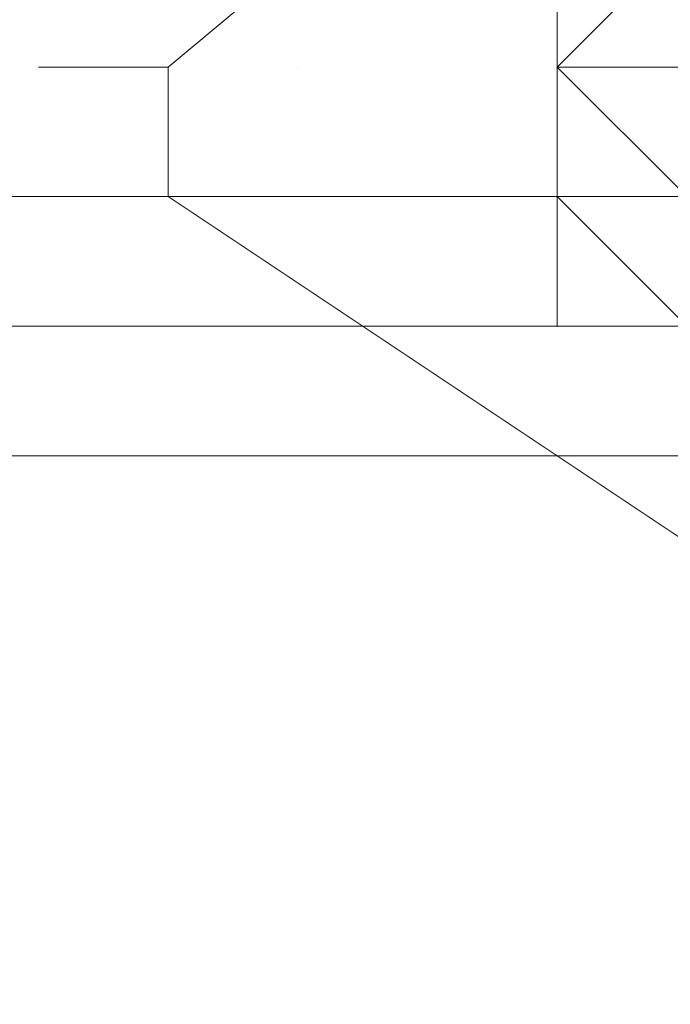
# Model space of a CAD drawing. Header units: inches. Extents: x -79624 to 52587, y -27526 to 10116.
# Tile 83 of 256: x 10174 to 10219, y -15456 to -15388. Entities that reach past the tile are written whole.
import ezdxf

# ---------------------------------------------------------------- set-up
doc = ezdxf.new("R2010")
doc.units = ezdxf.units.IN
doc.header["$MEASUREMENT"] = 0
doc.layers.add('- მექანიკური ნაწილი', color=7, linetype='Continuous', lineweight=18)
doc.layers.add('Dimensioning - General', color=7, linetype='Continuous')
doc.styles.add('GENERATED_STYLE_1', font='txt')
doc.dimstyles.new('GENERATED_STYLE__1', dxfattribs={"dimtxt": 100, "dimasz": 76, "dimexe": 0.18, "dimexo": 0.0625, "dimgap": 0, "dimtad": 0, "dimdec": 0, "dimlfac": 0.1, "dimzin": 0, "dimdsep": 46, "dimtxsty": 'GENERATED_STYLE_1', "dimblk": 'ARROWHEAD_5', "dimblk1": 'ARROWHEAD_5', "dimblk2": 'ARROWHEAD_5', "dimcen": 0.09, "dimse1": 1, "dimse2": 1, "dimclrd": 7, "dimclre": 7, "dimclrt": 7, "dimadec": 0, "dimazin": 0, "dimtfac": 1, "dimtdec": 4, "dimtmove": 0, "dimatfit": 3, "dimfxl": 1, "dimtolj": 1, "dimtzin": 0, "dimarcsym": 0})
doc.dimstyles.new('GENERATED_STYLE__2', dxfattribs={"dimtxt": 100, "dimasz": 76, "dimexe": 0.18, "dimexo": 0.0625, "dimgap": 0, "dimtad": 0, "dimtih": 1, "dimtoh": 1, "dimdec": 0, "dimlfac": 0.1, "dimzin": 0, "dimdsep": 46, "dimtxsty": 'GENERATED_STYLE_1', "dimblk": 'ARROWHEAD_5', "dimblk1": 'ARROWHEAD_5', "dimblk2": 'ARROWHEAD_5', "dimcen": 0.09, "dimse1": 1, "dimse2": 1, "dimclrd": 7, "dimclre": 7, "dimclrt": 7, "dimadec": 0, "dimazin": 0, "dimtfac": 1, "dimtdec": 4, "dimtmove": 0, "dimatfit": 3, "dimfxl": 1, "dimtolj": 1, "dimtzin": 0, "dimarcsym": 0})

# ---------------------------------------------------------------- blocks, each defined once
blk = doc.blocks.new('ARROWHEAD_5')
at = {"linetype": 'Continuous', "lineweight": 0}
blk.add_hatch(color=0, dxfattribs=at).paths.add_polyline_path([(-1, 0.2679), (0, 0), (-1, -0.2679)])
at = {"color": 0, "linetype": 'Continuous', "lineweight": 0}
blk.add_line((0, 0), (-1, 0), dxfattribs=at)
blk = doc.blocks.new('*D249')
at = {"layer": 'Defpoints', "color": 0, "linetype": 'Continuous', "transparency": 16777216}
for p in [(358.556, 209.203), (25258.556, 209.203), (1258.556, -26125.722)]:
    blk.add_point(p, dxfattribs=at)
at = {"layer": 'Dimensioning - General', "color": 7, "linetype": 'Continuous', "lineweight": -2, "transparency": 16777216}
for p, q in [((358.556, 133.203), (358.556, -12795.724)), ((358.556, -26049.722), (358.556, -13148.104))]:
    blk.add_line(p, q, dxfattribs=at)
at = {"layer": 'Dimensioning - General', "color": 7, "linetype": 'Continuous', "lineweight": -2, "transparency": 16777216, "xscale": 76.00000000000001, "yscale": 76.00000000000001, "zscale": 76.00000000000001}
for p, rotation in [((358.556, 209.203), 90), ((358.556, -26125.722), 270)]:
    blk.add_blockref('ARROWHEAD_5', p, dxfattribs=dict(at, rotation=rotation))
at = {"layer": 'Dimensioning - General', "color": 7, "linetype": 'Continuous', "lineweight": 13, "transparency": 16777216, "insert": (358.556, -12971.914), "char_height": 100, "attachment_point": 5, "rotation": 90, "style": 'GENERATED_STYLE_1'}
blk.add_mtext('\\A1;2633', dxfattribs=at)
blk = doc.blocks.new('*D264')
at = {"layer": 'Defpoints', "color": 0, "linetype": 'Continuous', "transparency": 16777216}
for p in [(7428.968, -14429.123), (51186.628, -26125.722), (51186.628, -26425.722)]:
    blk.add_point(p, dxfattribs=at)
at = {"layer": 'Dimensioning - General', "color": 7, "linetype": 'Continuous', "lineweight": -2, "transparency": 16777216}
for p, q in [((7504.968, -26425.722), (29120.843, -26425.722)), ((51110.628, -26425.722), (29468.462, -26425.722))]:
    blk.add_line(p, q, dxfattribs=at)
at = {"layer": 'Dimensioning - General', "color": 7, "linetype": 'Continuous', "lineweight": -2, "transparency": 16777216, "xscale": 76.00000000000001, "yscale": 76.00000000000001, "zscale": 76.00000000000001, "rotation": 180}
blk.add_blockref('ARROWHEAD_5', (7428.968, -26425.722), dxfattribs=at)
at = {"layer": 'Dimensioning - General', "color": 7, "linetype": 'Continuous', "lineweight": -2, "transparency": 16777216, "xscale": 76.00000000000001, "yscale": 76.00000000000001, "zscale": 76.00000000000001}
blk.add_blockref('ARROWHEAD_5', (51186.628, -26425.722), dxfattribs=at)
at = {"layer": 'Dimensioning - General', "color": 7, "linetype": 'Continuous', "lineweight": 13, "transparency": 16777216, "insert": (29294.653, -26425.722), "char_height": 100, "attachment_point": 5, "style": 'GENERATED_STYLE_1'}
blk.add_mtext('\\A1;4376', dxfattribs=at)
blk = doc.blocks.new('*D276')
at = {"layer": 'Defpoints', "color": 0, "linetype": 'Continuous', "transparency": 16777216}
for p in [(7428.968, -14429.123), (51786.628, -14429.123), (4328.728, -18360.584)]:
    blk.add_point(p, dxfattribs=at)
at = {"layer": 'Dimensioning - General', "color": 7, "linetype": 'Continuous', "lineweight": -2, "transparency": 16777216}
for p, q in [((51786.628, -14505.123), (51786.628, -16274.383)), ((51786.628, -18284.584), (51786.628, -16531.526))]:
    blk.add_line(p, q, dxfattribs=at)
at = {"layer": 'Dimensioning - General', "color": 7, "linetype": 'Continuous', "lineweight": -2, "transparency": 16777216, "xscale": 76.00000000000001, "yscale": 76.00000000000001, "zscale": 76.00000000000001}
for p, rotation in [((51786.628, -14429.123), 90), ((51786.628, -18360.584), 270)]:
    blk.add_blockref('ARROWHEAD_5', p, dxfattribs=dict(at, rotation=rotation))
at = {"layer": 'Dimensioning - General', "color": 7, "linetype": 'Continuous', "lineweight": 13, "transparency": 16777216, "insert": (51786.628, -16402.954), "char_height": 100, "attachment_point": 5, "rotation": 90, "style": 'GENERATED_STYLE_1'}
blk.add_mtext('\\A1;393', dxfattribs=at)

msp = doc.modelspace()

# ---------------------------------------------------------------- linework, layer by layer
at = {"layer": '- მექანიკური ნაწილი', "color": 7, "lineweight": 0}
for points in [[(10282.8579, -14968.80526), (10282.8579, -14977.78728), (10282.8579, -15040.66148), (10282.8579, -15067.60756), (10282.8579, -15112.5177), (10282.8579, -15148.44581), (10282.8579, -15193.35595), (10282.8579, -15229.28406), (10282.8579, -15274.1942), (10282.8579, -15310.12231), (10282.8579, -15346.05043), (10282.8579, -15408.92462), (9779.86434, -15408.92462)], [(9779.86434, -15399.94259), (10282.8579, -15399.94259), (10282.8579, -15381.97854), (10282.8579, -15399.94259), (10426.57034, -15399.94259), (10426.57034, -15381.97854), (10282.8579, -15381.97854), (10282.8579, -15399.94259), (10426.57034, -15399.94259), (10426.57034, -15381.97854), (10282.8579, -15381.97854), (10282.8579, -15355.03245), (10426.57034, -15355.03245), (10426.57034, -15319.10434), (10426.57034, -15355.03245), (10426.57034, -15319.10434), (10426.57034, -15355.03245), (10426.57034, -15319.10434)], [(9779.86434, -15381.97854), (10282.8579, -15381.97854), (10282.8579, -15399.94259), (9779.86434, -15399.94259)], [(9779.86434, -15381.97854), (10282.8579, -15381.97854), (10282.8579, -15399.94259), (9779.86434, -15399.94259)], [(10193.03762, -15390.96057), (10193.03762, -15390.96057)], [(10193.03762, -15390.96057), (10193.03762, -15390.96057)], [(9779.86434, -15417.90665), (10282.8579, -15417.90665), (10282.8579, -15408.92462), (10426.57034, -15408.92462), (10426.57034, -15417.90665), (10426.57034, -15408.92462), (10462.49845, -15408.92462), (10462.49845, -15417.90665), (10426.57034, -15417.90665), (10426.57034, -15408.92462), (10426.57034, -15399.94259), (10426.57034, -15408.92462), (10426.57034, -15399.94259), (10426.57034, -15408.92462), (10462.49845, -15408.92462), (10462.49845, -15417.90665), (10426.57034, -15417.90665), (10426.57034, -15408.92462), (10426.57034, -15417.90665), (10426.57034, -15408.92462), (10426.57034, -15417.90665), (10282.8579, -15417.90665), (10282.8579, -15408.92462), (9779.86434, -15408.92462)], [(9779.86434, -15408.92462), (10282.8579, -15408.92462), (10282.8579, -15399.94259), (10282.8579, -15408.92462), (10282.8579, -15399.94259), (10282.8579, -15408.92462), (10282.8579, -15417.90665), (10282.8579, -15408.92462), (10282.8579, -15417.90665), (10282.8579, -15408.92462)], [(9779.86434, -15399.94259), (10282.8579, -15399.94259), (10282.8579, -15408.92462), (9779.86434, -15408.92462)], [(10426.57034, -15417.90665), (10282.8579, -15417.90665), (10282.8579, -15408.92462), (10282.8579, -15417.90665), (10282.8579, -15426.88868), (10282.8579, -15417.90665), (10282.8579, -15426.88868), (10282.8579, -15417.90665), (10282.8579, -15426.88868), (10282.8579, -15417.90665), (10282.8579, -15426.88868), (10282.8579, -15417.90665), (10282.8579, -15408.92462), (10282.8579, -15417.90665), (10282.8579, -15426.88868), (10282.8579, -15417.90665), (10282.8579, -15426.88868), (10282.8579, -15417.90665), (10282.8579, -15426.88868), (10282.8579, -15417.90665), (9779.86434, -15417.90665)]]:
    msp.add_lwpolyline(points, dxfattribs=at)
at = {"layer": '- მექანიკური ნაწილი', "lineweight": 0}
for points in [[(10237.94776, -15346.05043), (10184.05559, -15390.96057), (10237.94776, -15346.05043)], [(10211.00167, -15381.97854), (10211.00167, -15390.96057), (10211.00167, -15381.97854)], [(10211.00167, -15381.97854), (10211.00167, -15390.96057), (10211.00167, -15381.97854)], [(10211.00167, -15390.96057), (10219.9837, -15381.97854)], [(10211.00167, -15381.97854), (10211.00167, -15390.96057)], [(10211.00167, -15390.96057), (10211.00167, -15381.97854), (10211.00167, -15390.96057)], [(10219.9837, -15381.97854), (10211.00167, -15390.96057)], [(10211.00167, -15390.96057), (10219.9837, -15381.97854), (10211.00167, -15390.96057)], [(10211.00167, -15390.96057), (10219.9837, -15381.97854), (10211.00167, -15390.96057)], [(10211.00167, -15390.96057), (10219.9837, -15381.97854), (10211.00167, -15390.96057)], [(10211.00167, -15381.97854), (10211.00167, -15390.96057), (10219.9837, -15381.97854)], [(10211.00167, -15381.97854), (10211.00167, -15390.96057), (10211.00167, -15399.94259), (10219.9837, -15408.92462), (10219.9837, -15417.90665), (10228.96573, -15417.90665)], [(10211.00167, -15390.96057), (10219.9837, -15381.97854)], [(10211.00167, -15390.96057), (10211.00167, -15381.97854), (10211.00167, -15390.96057)], [(10211.00167, -15390.96057), (10211.00167, -15381.97854)], [(10219.9837, -15381.97854), (10211.00167, -15390.96057)], [(10211.00167, -15390.96057), (10219.9837, -15381.97854), (10211.00167, -15390.96057)], [(10211.00167, -15390.96057), (10219.9837, -15381.97854), (10211.00167, -15390.96057)], [(10211.00167, -15390.96057), (10219.9837, -15381.97854), (10211.00167, -15390.96057)], [(10211.00167, -15381.97854), (10211.00167, -15390.96057)], [(10211.00167, -15390.96057), (10211.00167, -15381.97854), (10211.00167, -15390.96057)], [(10211.00167, -15390.96057), (10211.00167, -15381.97854)], [(10211.00167, -15390.96057), (10219.9837, -15381.97854), (10211.00167, -15390.96057)], [(10211.00167, -15390.96057), (10219.9837, -15381.97854), (10211.00167, -15390.96057)], [(10211.00167, -15390.96057), (10219.9837, -15381.97854), (10211.00167, -15390.96057)], [(10211.00167, -15381.97854), (10211.00167, -15390.96057), (10211.00167, -15381.97854)], [(10211.00167, -15381.97854), (10211.00167, -15390.96057)], [(10175.07356, -15390.96057), (10184.05559, -15390.96057), (10175.07356, -15390.96057)], [(10175.07356, -15390.96057), (10175.07356, -15390.96057)], [(10184.05559, -15390.96057), (10175.07356, -15390.96057), (10184.05559, -15390.96057)], [(10175.07356, -15390.96057), (10175.07356, -15390.96057)], [(10184.05559, -15390.96057), (10184.05559, -15399.94259), (10184.05559, -15390.96057)], [(10184.05559, -15390.96057), (10184.05559, -15390.96057)], [(10184.05559, -15390.96057), (10184.05559, -15390.96057)], [(10211.00167, -15390.96057), (10211.00167, -15390.96057)], [(10211.00167, -15390.96057), (10211.00167, -15399.94259), (10211.00167, -15390.96057)], [(10211.00167, -15390.96057), (10211.00167, -15390.96057)], [(10211.00167, -15390.96057), (10211.00167, -15399.94259), (10211.00167, -15390.96057)], [(10211.00167, -15390.96057), (10211.00167, -15390.96057)], [(10211.00167, -15390.96057), (10211.00167, -15390.96057)], [(10211.00167, -15399.94259), (10211.00167, -15390.96057), (10211.00167, -15399.94259)], [(10211.00167, -15390.96057), (10211.00167, -15390.96057)], [(10211.00167, -15390.96057), (10211.00167, -15390.96057)], [(10219.9837, -15399.94259), (10211.00167, -15390.96057), (10219.9837, -15399.94259)], [(10211.00167, -15390.96057), (10219.9837, -15390.96057)], [(10219.9837, -15399.94259), (10211.00167, -15390.96057)], [(10219.9837, -15390.96057), (10211.00167, -15390.96057)], [(10211.00167, -15390.96057), (10219.9837, -15399.94259)], [(10211.00167, -15390.96057), (10211.00167, -15390.96057)], [(10219.9837, -15399.94259), (10211.00167, -15390.96057), (10219.9837, -15399.94259)], [(10211.00167, -15390.96057), (10211.00167, -15390.96057)], [(10219.9837, -15399.94259), (10211.00167, -15390.96057), (10219.9837, -15399.94259)], [(10211.00167, -15390.96057), (10211.00167, -15390.96057)], [(10211.00167, -15390.96057), (10211.00167, -15390.96057)], [(10211.00167, -15399.94259), (10211.00167, -15390.96057), (10211.00167, -15399.94259)], [(10211.00167, -15390.96057), (10211.00167, -15390.96057)], [(10211.00167, -15390.96057), (10211.00167, -15390.96057)], [(10219.9837, -15399.94259), (10211.00167, -15390.96057), (10219.9837, -15399.94259)], [(10211.00167, -15390.96057), (10219.9837, -15390.96057)], [(10219.9837, -15399.94259), (10211.00167, -15390.96057)], [(10219.9837, -15390.96057), (10211.00167, -15390.96057)], [(10211.00167, -15390.96057), (10219.9837, -15399.94259)], [(10211.00167, -15390.96057), (10211.00167, -15390.96057)], [(10219.9837, -15399.94259), (10211.00167, -15390.96057), (10219.9837, -15399.94259)], [(10211.00167, -15390.96057), (10211.00167, -15390.96057)], [(10219.9837, -15399.94259), (10211.00167, -15390.96057), (10219.9837, -15399.94259)], [(10211.00167, -15390.96057), (10211.00167, -15390.96057)], [(10211.00167, -15390.96057), (10211.00167, -15390.96057)], [(10211.00167, -15399.94259), (10211.00167, -15390.96057), (10211.00167, -15399.94259)], [(10211.00167, -15390.96057), (10211.00167, -15390.96057)], [(10211.00167, -15390.96057), (10211.00167, -15390.96057)], [(10219.9837, -15399.94259), (10211.00167, -15390.96057), (10219.9837, -15399.94259)], [(10211.00167, -15390.96057), (10219.9837, -15390.96057)], [(10219.9837, -15399.94259), (10211.00167, -15390.96057)], [(10219.9837, -15390.96057), (10211.00167, -15390.96057)], [(10211.00167, -15390.96057), (10219.9837, -15399.94259)], [(10211.00167, -15390.96057), (10211.00167, -15390.96057)], [(10219.9837, -15399.94259), (10211.00167, -15390.96057), (10219.9837, -15399.94259)], [(10211.00167, -15390.96057), (10211.00167, -15390.96057)], [(10219.9837, -15399.94259), (10211.00167, -15390.96057), (10219.9837, -15399.94259)], [(10211.00167, -15390.96057), (10211.00167, -15390.96057)], [(10211.00167, -15390.96057), (10211.00167, -15399.94259), (10211.00167, -15390.96057)], [(10211.00167, -15390.96057), (10211.00167, -15399.94259)], [(10184.05559, -15399.94259), (10237.94776, -15435.8707), (10184.05559, -15399.94259)], [(10211.00167, -15399.94259), (10211.00167, -15399.94259)], [(10211.00167, -15408.92462), (10211.00167, -15399.94259), (10219.9837, -15408.92462)], [(10211.00167, -15399.94259), (10211.00167, -15399.94259)], [(10211.00167, -15399.94259), (10211.00167, -15399.94259)], [(10211.00167, -15399.94259), (10219.9837, -15408.92462), (10211.00167, -15399.94259)], [(10219.9837, -15399.94259), (10211.00167, -15399.94259)], [(10211.00167, -15399.94259), (10219.9837, -15408.92462)], [(10211.00167, -15399.94259), (10211.00167, -15399.94259)], [(10219.9837, -15408.92462), (10211.00167, -15399.94259), (10219.9837, -15408.92462)], [(10211.00167, -15399.94259), (10219.9837, -15399.94259)], [(10219.9837, -15408.92462), (10211.00167, -15399.94259)], [(10219.9837, -15399.94259), (10211.00167, -15399.94259)], [(10211.00167, -15399.94259), (10219.9837, -15408.92462)], [(10211.00167, -15399.94259), (10211.00167, -15399.94259)], [(10219.9837, -15408.92462), (10211.00167, -15399.94259), (10219.9837, -15408.92462)], [(10211.00167, -15399.94259), (10219.9837, -15399.94259)], [(10219.9837, -15408.92462), (10211.00167, -15399.94259)], [(10219.9837, -15399.94259), (10211.00167, -15399.94259)], [(10211.00167, -15399.94259), (10219.9837, -15408.92462)], [(10211.00167, -15399.94259), (10211.00167, -15399.94259)], [(10219.9837, -15408.92462), (10211.00167, -15399.94259), (10219.9837, -15408.92462)], [(10211.00167, -15399.94259), (10219.9837, -15399.94259)], [(10219.9837, -15408.92462), (10211.00167, -15399.94259)], [(10211.00167, -15399.94259), (10211.00167, -15399.94259)], [(10211.00167, -15399.94259), (10219.9837, -15408.92462), (10211.00167, -15399.94259)], [(10211.00167, -15399.94259), (10219.9837, -15408.92462)], [(10211.00167, -15408.92462), (10219.9837, -15408.92462)], [(10211.00167, -15408.92462), (10219.9837, -15408.92462), (10211.00167, -15408.92462)]]:
    msp.add_lwpolyline(points, dxfattribs=at)
for points in [[(10211.00167, -15390.96057), (10211.00167, -15381.97854), (10219.9837, -15381.97854)], [(10219.9837, -15390.96057), (10211.00167, -15390.96057), (10219.9837, -15381.97854)], [(10211.00167, -15390.96057), (10219.9837, -15390.96057), (10219.9837, -15381.97854)], [(10219.9837, -15390.96057), (10211.00167, -15390.96057), (10219.9837, -15381.97854)], [(10211.00167, -15390.96057), (10219.9837, -15390.96057), (10219.9837, -15381.97854)], [(10219.9837, -15390.96057), (10211.00167, -15390.96057), (10219.9837, -15381.97854)], [(10211.00167, -15390.96057), (10219.9837, -15390.96057), (10219.9837, -15381.97854)], [(10211.00167, -15399.94259), (10219.9837, -15399.94259), (10211.00167, -15390.96057)], [(10219.9837, -15399.94259), (10211.00167, -15399.94259), (10211.00167, -15390.96057)], [(10211.00167, -15399.94259), (10219.9837, -15399.94259), (10211.00167, -15390.96057)], [(10219.9837, -15399.94259), (10211.00167, -15399.94259), (10211.00167, -15390.96057)], [(10211.00167, -15399.94259), (10219.9837, -15399.94259), (10211.00167, -15390.96057)], [(10219.9837, -15399.94259), (10211.00167, -15399.94259), (10211.00167, -15390.96057)]]:
    msp.add_lwpolyline(points, close=True, dxfattribs=at)

# ---------------------------------------------------------------- dimensions: what is measured, and where the dimension line sits
at = {"layer": 'Dimensioning - General', "color": 7, "linetype": 'Continuous', "lineweight": 13}
for base, p1, p2, picture, middle in [((358.55594, 209.20337), (1258.55593, -26125.72241), (25258.55593, 209.20337), '*D249', (358.55594, -12971.91402)), ((51786.62821, -14429.12325), (4328.72843, -18360.58402), (7428.96845, -14429.12325), '*D276', (51786.62821, -16402.95414))]:
    dim = msp.add_linear_dim(base=base, p1=p1, p2=p2, angle=90, dimstyle='GENERATED_STYLE__1', dxfattribs=at)
    dim.commit()
    dim.dimension.update_dxf_attribs({"geometry": picture, "text_midpoint": middle, "dimtype": 160, "text_rotation": 90})
dim = msp.add_linear_dim(base=(51186.62821, -26425.72242), p1=(7428.96845, -14429.12325), p2=(51186.62821, -26125.72241), dimstyle='GENERATED_STYLE__2', dxfattribs=at)
dim.commit()
dim.dimension.update_dxf_attribs({"geometry": '*D264', "text_midpoint": (29294.65282, -26425.72242), "dimtype": 160})

doc.saveas('drawing.dxf')
